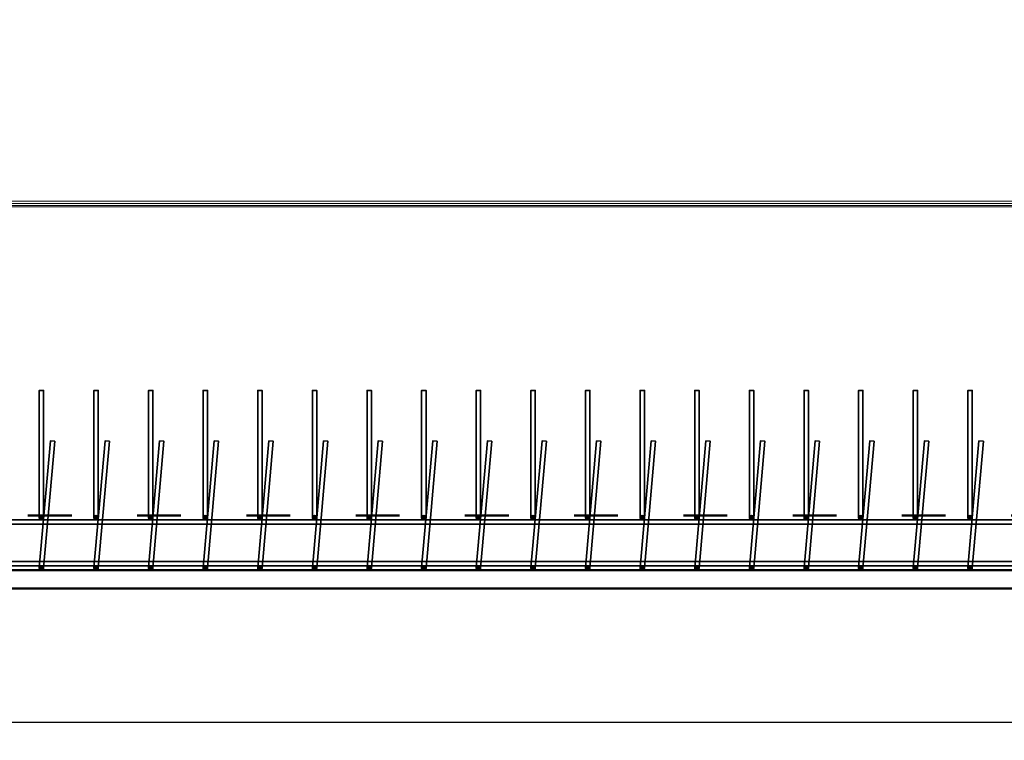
# Model space of a CAD drawing. Header units: millimetres. Extents: x 1814 to 94182, y 11562 to 49454.
# Tile 21 of 143: x 12974 to 13244, y 12296 to 12494. Entities that reach past the tile are written whole.
import ezdxf

# ---------------------------------------------------------------- set-up
doc = ezdxf.new("R2010")
doc.units = ezdxf.units.MM
doc.linetypes.add('ACAD_ISO03W100', pattern=[30, 12, -18])
doc.layers.add('podkład', color=252, linetype='Continuous', lineweight=9, plot=False)
for name, color, linetype, lineweight in [('widok 0.35', 22, 'Continuous', 35), ('wymiar', 135, 'Continuous', 9), ('ściany', 7, 'Continuous', 50)]:
    doc.layers.add(name, color=color, linetype=linetype, lineweight=lineweight)
doc.styles.add('WYMIARY', font='simplex.shx', dxfattribs={"oblique": 15})
doc.dimstyles.new('1-50', dxfattribs={"dimscale": 50, "dimtxt": 0.16, "dimasz": 0.2, "dimexe": 0.1, "dimexo": 0.1, "dimgap": 0.075, "dimtad": 1, "dimdec": 1, "dimrnd": 0.1, "dimzin": 9, "dimtxsty": 'WYMIARY', "dimblk": 'ARCHTICK', "dimcen": 0.2, "dimdle": 0.15, "dimadec": 1, "dimazin": 1, "dimtfac": 1, "dimtdec": 1, "dimtix": 1, "dimtmove": 2, "dimatfit": 3, "dimldrblk": 'ARCHTICK', "dimfxl": 0, "dimarcsym": 0})

# ---------------------------------------------------------------- blocks, each defined once
blk = doc.blocks.new('_ARCHTICK')
at = {"color": 0, "linetype": 'ByBlock', "lineweight": -2}
blk.add_solid([(0.398, 0.309), (0.309, 0.398), (-0.309, -0.398), (-0.398, -0.309)], dxfattribs=at)
blk = doc.blocks.new('*D3310')
at = {"layer": 'Defpoints', "color": 0}
for p in [(12235.8, 12337.56), (13465.8, 12337.56), (13465.8, 12300.81)]:
    blk.add_point(p, dxfattribs=at)
at = {"layer": 'wymiar', "color": 0, "lineweight": -2}
for p, q in [((12235.8, 12305.81), (12235.8, 12295.81)), ((13465.8, 12305.81), (13465.8, 12295.81)), ((12228.3, 12300.81), (13473.3, 12300.81))]:
    blk.add_line(p, q, dxfattribs=at)
at = {"layer": 'wymiar', "color": 0, "lineweight": -2, "xscale": 10, "yscale": 10, "zscale": 10, "rotation": 180}
blk.add_blockref('_ARCHTICK', (12235.8, 12300.81), dxfattribs=at)
at = {"layer": 'wymiar', "color": 0, "lineweight": -2, "xscale": 10, "yscale": 10, "zscale": 10}
blk.add_blockref('_ARCHTICK', (13465.8, 12300.81), dxfattribs=at)
at = {"layer": 'wymiar', "color": 0, "insert": (12850.8, 12308.56), "char_height": 8, "attachment_point": 5, "style": 'WYMIARY'}
blk.add_mtext('1230', dxfattribs=at)
blk = doc.blocks.new('A$C5276d6cf')
for p, q in [((10707, 4), (574, 4)), ((574, 0), (10707, 0)), ((10640.5, 16), (640.5, 16)), ((10640.5, 9), (640.5, 9))]:
    blk.add_line(p, q)

msp = doc.modelspace()

# ---------------------------------------------------------------- hatches: boundary and pattern name
at = {"layer": 'widok 0.35'}
h = msp.add_hatch(color=256, dxfattribs=at)
h.dxf.hatch_style = 1
h.paths.add_polyline_path([(12978.902, 12356.958, 1), (12980.102, 12356.958, 1)])
h = msp.add_hatch(color=256, dxfattribs=at)
h.dxf.hatch_style = 1
h.paths.add_polyline_path([(12993.902, 12356.958, 1), (12995.102, 12356.958, 1)])
h = msp.add_hatch(color=256, dxfattribs=at)
h.dxf.hatch_style = 1
h.paths.add_polyline_path([(13008.902, 12356.958, 1), (13010.102, 12356.958, 1)])
h = msp.add_hatch(color=256, dxfattribs=at)
h.dxf.hatch_style = 1
h.paths.add_polyline_path([(13023.902, 12356.958, 1), (13025.102, 12356.958, 1)])
h = msp.add_hatch(color=256, dxfattribs=at)
h.dxf.hatch_style = 1
h.paths.add_polyline_path([(13038.902, 12356.958, 1), (13040.102, 12356.958, 1)])
h = msp.add_hatch(color=256, dxfattribs=at)
h.dxf.hatch_style = 1
h.paths.add_polyline_path([(13053.902, 12356.958, 1), (13055.102, 12356.958, 1)])
h = msp.add_hatch(color=256, dxfattribs=at)
h.dxf.hatch_style = 1
h.paths.add_polyline_path([(13068.902, 12356.958, 1), (13070.102, 12356.958, 1)])
h = msp.add_hatch(color=256, dxfattribs=at)
h.dxf.hatch_style = 1
h.paths.add_polyline_path([(13083.902, 12356.958, 1), (13085.102, 12356.958, 1)])
h = msp.add_hatch(color=256, dxfattribs=at)
h.dxf.hatch_style = 1
h.paths.add_polyline_path([(13098.902, 12356.958, 1), (13100.102, 12356.958, 1)])
h = msp.add_hatch(color=256, dxfattribs=at)
h.dxf.hatch_style = 1
h.paths.add_polyline_path([(13113.902, 12356.958, 1), (13115.102, 12356.958, 1)])
h = msp.add_hatch(color=256, dxfattribs=at)
h.dxf.hatch_style = 1
h.paths.add_polyline_path([(13128.902, 12356.958, 1), (13130.102, 12356.958, 1)])
h = msp.add_hatch(color=256, dxfattribs=at)
h.dxf.hatch_style = 1
h.paths.add_polyline_path([(13143.902, 12356.958, 1), (13145.102, 12356.958, 1)])
h = msp.add_hatch(color=256, dxfattribs=at)
h.dxf.hatch_style = 1
h.paths.add_polyline_path([(13158.902, 12356.958, 1), (13160.102, 12356.958, 1)])
h = msp.add_hatch(color=256, dxfattribs=at)
h.dxf.hatch_style = 1
h.paths.add_polyline_path([(13173.902, 12356.958, 1), (13175.102, 12356.958, 1)])
h = msp.add_hatch(color=256, dxfattribs=at)
h.dxf.hatch_style = 1
h.paths.add_polyline_path([(13188.902, 12356.958, 1), (13190.102, 12356.958, 1)])
h = msp.add_hatch(color=256, dxfattribs=at)
h.dxf.hatch_style = 1
h.paths.add_polyline_path([(13203.902, 12356.958, 1), (13205.102, 12356.958, 1)])
h = msp.add_hatch(color=256, dxfattribs=at)
h.dxf.hatch_style = 1
h.paths.add_polyline_path([(13218.902, 12356.958, 1), (13220.102, 12356.958, 1)])
h = msp.add_hatch(color=256, dxfattribs=at)
h.dxf.hatch_style = 1
h.paths.add_polyline_path([(13233.902, 12356.958, 1), (13235.102, 12356.958, 1)])
h = msp.add_hatch(color=256, dxfattribs=at)
h.dxf.hatch_style = 1
h.paths.add_polyline_path([(12978.902, 12343.158, 1), (12980.102, 12343.158, 1)])
h = msp.add_hatch(color=256, dxfattribs=at)
h.dxf.hatch_style = 1
h.paths.add_polyline_path([(12993.902, 12343.158, 1), (12995.102, 12343.158, 1)])
h = msp.add_hatch(color=256, dxfattribs=at)
h.dxf.hatch_style = 1
h.paths.add_polyline_path([(13008.902, 12343.158, 1), (13010.102, 12343.158, 1)])
h = msp.add_hatch(color=256, dxfattribs=at)
h.dxf.hatch_style = 1
h.paths.add_polyline_path([(13023.902, 12343.158, 1), (13025.102, 12343.158, 1)])
h = msp.add_hatch(color=256, dxfattribs=at)
h.dxf.hatch_style = 1
h.paths.add_polyline_path([(13038.902, 12343.158, 1), (13040.102, 12343.158, 1)])
h = msp.add_hatch(color=256, dxfattribs=at)
h.dxf.hatch_style = 1
h.paths.add_polyline_path([(13053.902, 12343.158, 1), (13055.102, 12343.158, 1)])
h = msp.add_hatch(color=256, dxfattribs=at)
h.dxf.hatch_style = 1
h.paths.add_polyline_path([(13068.902, 12343.158, 1), (13070.102, 12343.158, 1)])
h = msp.add_hatch(color=256, dxfattribs=at)
h.dxf.hatch_style = 1
h.paths.add_polyline_path([(13083.902, 12343.158, 1), (13085.102, 12343.158, 1)])
h = msp.add_hatch(color=256, dxfattribs=at)
h.dxf.hatch_style = 1
h.paths.add_polyline_path([(13098.902, 12343.158, 1), (13100.102, 12343.158, 1)])
h = msp.add_hatch(color=256, dxfattribs=at)
h.dxf.hatch_style = 1
h.paths.add_polyline_path([(13113.902, 12343.158, 1), (13115.102, 12343.158, 1)])
h = msp.add_hatch(color=256, dxfattribs=at)
h.dxf.hatch_style = 1
h.paths.add_polyline_path([(13128.902, 12343.158, 1), (13130.102, 12343.158, 1)])
h = msp.add_hatch(color=256, dxfattribs=at)
h.dxf.hatch_style = 1
h.paths.add_polyline_path([(13143.902, 12343.158, 1), (13145.102, 12343.158, 1)])
h = msp.add_hatch(color=256, dxfattribs=at)
h.dxf.hatch_style = 1
h.paths.add_polyline_path([(13158.902, 12343.158, 1), (13160.102, 12343.158, 1)])
h = msp.add_hatch(color=256, dxfattribs=at)
h.dxf.hatch_style = 1
h.paths.add_polyline_path([(13173.902, 12343.158, 1), (13175.102, 12343.158, 1)])
h = msp.add_hatch(color=256, dxfattribs=at)
h.dxf.hatch_style = 1
h.paths.add_polyline_path([(13188.902, 12343.158, 1), (13190.102, 12343.158, 1)])
h = msp.add_hatch(color=256, dxfattribs=at)
h.dxf.hatch_style = 1
h.paths.add_polyline_path([(13203.902, 12343.158, 1), (13205.102, 12343.158, 1)])
h = msp.add_hatch(color=256, dxfattribs=at)
h.dxf.hatch_style = 1
h.paths.add_polyline_path([(13218.902, 12343.158, 1), (13220.102, 12343.158, 1)])
h = msp.add_hatch(color=256, dxfattribs=at)
h.dxf.hatch_style = 1
h.paths.add_polyline_path([(13233.902, 12343.158, 1), (13235.102, 12343.158, 1)])

# ---------------------------------------------------------------- linework, layer by layer
for points in [[(12980.102, 12356.958), (12978.902, 12356.958), (12978.902, 12391.958), (12980.102, 12391.958)], [(12995.102, 12356.958), (12993.902, 12356.958), (12993.902, 12391.958), (12995.102, 12391.958)], [(13010.102, 12356.958), (13008.902, 12356.958), (13008.902, 12391.958), (13010.102, 12391.958)], [(13025.102, 12356.958), (13023.902, 12356.958), (13023.902, 12391.958), (13025.102, 12391.958)], [(13040.102, 12356.958), (13038.902, 12356.958), (13038.902, 12391.958), (13040.102, 12391.958)], [(13055.102, 12356.958), (13053.902, 12356.958), (13053.902, 12391.958), (13055.102, 12391.958)], [(13070.102, 12356.958), (13068.902, 12356.958), (13068.902, 12391.958), (13070.102, 12391.958)], [(13085.102, 12356.958), (13083.902, 12356.958), (13083.902, 12391.958), (13085.102, 12391.958)], [(13100.102, 12356.958), (13098.902, 12356.958), (13098.902, 12391.958), (13100.102, 12391.958)], [(13115.102, 12356.958), (13113.902, 12356.958), (13113.902, 12391.958), (13115.102, 12391.958)], [(13130.102, 12356.958), (13128.902, 12356.958), (13128.902, 12391.958), (13130.102, 12391.958)], [(13145.102, 12356.958), (13143.902, 12356.958), (13143.902, 12391.958), (13145.102, 12391.958)], [(13160.102, 12356.958), (13158.902, 12356.958), (13158.902, 12391.958), (13160.102, 12391.958)], [(13175.102, 12356.958), (13173.902, 12356.958), (13173.902, 12391.958), (13175.102, 12391.958)], [(13190.102, 12356.958), (13188.902, 12356.958), (13188.902, 12391.958), (13190.102, 12391.958)], [(13205.102, 12356.958), (13203.902, 12356.958), (13203.902, 12391.958), (13205.102, 12391.958)], [(13220.102, 12356.958), (13218.902, 12356.958), (13218.902, 12391.958), (13220.102, 12391.958)], [(13235.102, 12356.958), (13233.902, 12356.958), (13233.902, 12391.958), (13235.102, 12391.958)], [(12980.1, 12343.106), (12978.904, 12343.211), (12981.955, 12378.078), (12983.15, 12377.973)], [(12995.1, 12343.106), (12993.904, 12343.211), (12996.955, 12378.078), (12998.15, 12377.973)], [(13010.1, 12343.106), (13008.904, 12343.211), (13011.955, 12378.078), (13013.15, 12377.973)], [(13025.1, 12343.106), (13023.904, 12343.211), (13026.955, 12378.078), (13028.15, 12377.973)], [(13040.1, 12343.106), (13038.904, 12343.211), (13041.955, 12378.078), (13043.15, 12377.973)], [(13055.1, 12343.106), (13053.904, 12343.211), (13056.955, 12378.078), (13058.15, 12377.973)], [(13070.1, 12343.106), (13068.904, 12343.211), (13071.955, 12378.078), (13073.15, 12377.973)], [(13085.1, 12343.106), (13083.904, 12343.211), (13086.955, 12378.078), (13088.15, 12377.973)], [(13100.1, 12343.106), (13098.904, 12343.211), (13101.955, 12378.078), (13103.15, 12377.973)], [(13115.1, 12343.106), (13113.904, 12343.211), (13116.955, 12378.078), (13118.15, 12377.973)], [(13130.1, 12343.106), (13128.904, 12343.211), (13131.955, 12378.078), (13133.15, 12377.973)], [(13145.1, 12343.106), (13143.904, 12343.211), (13146.955, 12378.078), (13148.15, 12377.973)], [(13160.1, 12343.106), (13158.904, 12343.211), (13161.955, 12378.078), (13163.15, 12377.973)], [(13175.1, 12343.106), (13173.904, 12343.211), (13176.955, 12378.078), (13178.15, 12377.973)], [(13190.1, 12343.106), (13188.904, 12343.211), (13191.955, 12378.078), (13193.15, 12377.973)], [(13205.1, 12343.106), (13203.904, 12343.211), (13206.955, 12378.078), (13208.15, 12377.973)], [(13220.1, 12343.106), (13218.904, 12343.211), (13221.955, 12378.078), (13223.15, 12377.973)], [(13235.1, 12343.106), (13233.904, 12343.211), (13236.955, 12378.078), (13238.15, 12377.973)], [(13459.602, 12356.358), (13459.602, 12355.158), (12242.002, 12355.158), (12242.002, 12356.358)], [(13459.602, 12344.958), (13459.602, 12343.758), (12242.002, 12343.758), (12242.002, 12344.958)]]:
    msp.add_lwpolyline(points, close=True, dxfattribs=at)
for centre in [(12979.502, 12356.958), (12994.502, 12356.958), (13009.502, 12356.958), (13024.502, 12356.958), (13039.502, 12356.958), (13054.502, 12356.958), (13069.502, 12356.958), (13084.502, 12356.958), (13099.502, 12356.958), (13114.502, 12356.958), (13129.502, 12356.958), (13144.502, 12356.958), (13159.502, 12356.958), (13174.502, 12356.958), (13189.502, 12356.958), (13204.502, 12356.958), (13219.502, 12356.958), (13234.502, 12356.958), (12979.502, 12343.158), (12994.502, 12343.158), (13009.502, 12343.158), (13024.502, 12343.158), (13039.502, 12343.158), (13054.502, 12343.158), (13069.502, 12343.158), (13084.502, 12343.158), (13099.502, 12343.158), (13114.502, 12343.158), (13129.502, 12343.158), (13144.502, 12343.158), (13159.502, 12343.158), (13174.502, 12343.158), (13189.502, 12343.158), (13204.502, 12343.158), (13219.502, 12343.158), (13234.502, 12343.158)]:
    msp.add_circle(centre, 0.6, dxfattribs=at)
at = {"layer": 'ściany'}
for points in [[(13465.802, 12337.558), (13465.802, 12742.558), (12235.802, 12742.558), (12235.802, 12337.558)], [(13460.802, 12342.558), (13460.802, 12737.558), (12240.802, 12737.558), (12240.802, 12342.558)]]:
    msp.add_lwpolyline(points, close=True, dxfattribs=at)
at = {"layer": 'ściany', "linetype": 'ACAD_ISO03W100'}
msp.add_lwpolyline([(13445.802, 12357.558), (13445.802, 12722.558), (12255.802, 12722.558), (12255.802, 12357.558)], close=True, dxfattribs=at)

# ---------------------------------------------------------------- block references
at = {"layer": 'podkład', "xscale": 0.1, "yscale": 0.1, "zscale": 0.1}
msp.add_blockref('A$C5276d6cf', (12286.751, 12442.358), dxfattribs=at)

# ---------------------------------------------------------------- dimensions: what is measured, and where the dimension line sits
at = {"layer": 'wymiar'}
dim = msp.add_linear_dim(base=(13465.802, 12300.805), p1=(12235.802, 12337.558), p2=(13465.802, 12337.558), dimstyle='1-50', dxfattribs=at)
dim.commit()
dim.dimension.update_dxf_attribs({"geometry": '*D3310', "text_midpoint": (12850.802, 12308.555)})

doc.saveas('drawing.dxf')
